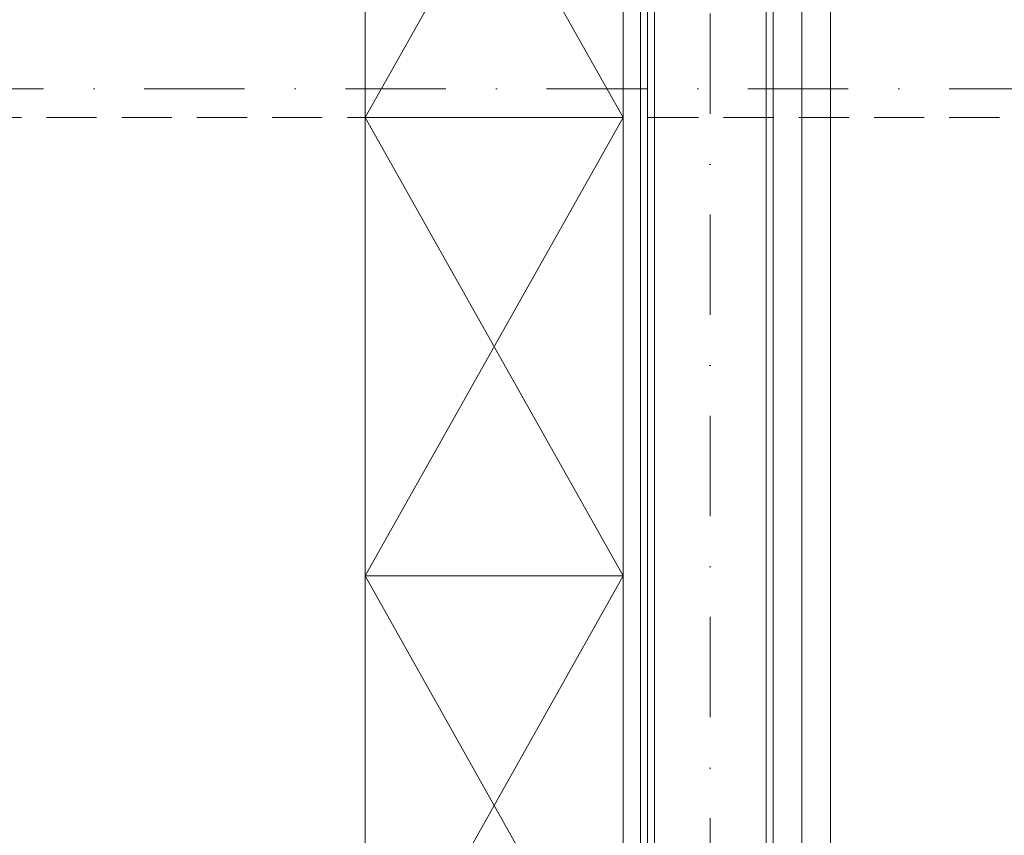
# Model space of a CAD drawing. Header units: inches. Extents: x 45159 to 108059, y -33626 to -17950.
# Tile 27 of 38: x 50566 to 50738, y -18727 to -18584. Entities that reach past the tile are written whole.
import ezdxf

# ---------------------------------------------------------------- set-up
doc = ezdxf.new("R2010")
doc.units = ezdxf.units.IN
doc.header["$MEASUREMENT"] = 0
doc.linetypes.add('DASHDOT', pattern=[1, 0.5, -0.25, 0, -0.25])
doc.linetypes.add('HIDDEN', pattern=[0.375, 0.25, -0.125])
for name, color, linetype, lineweight in [('p-- ocieplenie-w.zew', 251, 'Continuous', 0), ('p--dach', 7, 'Continuous', 30), ('p--meble wyp.', 251, 'Continuous', 0), ('p--osie konstr', 7, 'DASHDOT', 15), ('p--płyta GK', 251, 'Continuous', 0), ('p--ściana szkielet', 251, 'Continuous', 0)]:
    doc.layers.add(name, color=color, linetype=linetype, lineweight=lineweight)
doc.linetypes.add('BATTING', pattern='A,0.0001,-0.1,[134,ltypeshp.shx,S=0.1,R=0,X=-0.1,Y=0],-0.2,[134,ltypeshp.shx,S=0.1,R=180,X=0.1,Y=0],-0.1', length=0.4001)

msp = doc.modelspace()

# ---------------------------------------------------------------- linework, layer by layer
at = {"layer": 'p-- ocieplenie-w.zew', "linetype": 'BATTING', "ltscale": 10}
msp.add_line((50702.65, -18886.74), (50702.65, -18316.16), dxfattribs=at)
at = {"layer": 'p--dach', "linetype": 'HIDDEN', "lineweight": 20, "ltscale": 35}
msp.add_line((50776.51, -18601.41), (49656.29, -18601.41), dxfattribs=at)
at = {"layer": 'p--meble wyp.', "linetype": 'Continuous', "lineweight": 5}
for p, q in [((50626.5, -18521.41), (50671.5, -18601.41)), ((50671.5, -18521.41), (50626.5, -18601.41)), ((50626.5, -18601.41), (50671.5, -18681.41)), ((50671.5, -18601.41), (50626.5, -18681.41)), ((50626.5, -18681.41), (50671.5, -18761.41)), ((50671.5, -18681.41), (50626.5, -18761.41))]:
    msp.add_line(p, q, dxfattribs=at)
for points in [[(50671.5, -18601.41), (50626.5, -18601.41), (50626.5, -18521.41), (50671.5, -18521.41)], [(50671.5, -18681.41), (50626.5, -18681.41), (50626.5, -18601.41), (50671.5, -18601.41)], [(50671.5, -18761.41), (50626.5, -18761.41), (50626.5, -18681.41), (50671.5, -18681.41)]]:
    msp.add_lwpolyline(points, close=True, dxfattribs=at)
at = {"layer": 'p--osie konstr', "linetype": 'DASHDOT', "ltscale": 35}
for p, q in [((50686.7, -18916.66), (50686.7, -18242.3)), ((50780.95, -18596.41), (49696.75, -18596.41))]:
    msp.add_line(p, q, dxfattribs=at)
at = {"layer": 'p--płyta GK', "ltscale": 35}
for p, q in [((50674.5, -18858.51), (50674.5, -18344.31)), ((50675.75, -18859.76), (50675.75, -18343.06))]:
    msp.add_line(p, q, dxfattribs=at)
at = {"layer": 'p--ściana szkielet', "ltscale": 35}
for p, q in [((50707.65, -18891.66), (50707.65, -18311.16)), ((50676.95, -18880.46), (50676.95, -18322.36)), ((50696.45, -18880.46), (50696.45, -18322.36)), ((50697.65, -18881.66), (50697.65, -18321.16))]:
    msp.add_line(p, q, dxfattribs=at)

doc.saveas('drawing.dxf')
